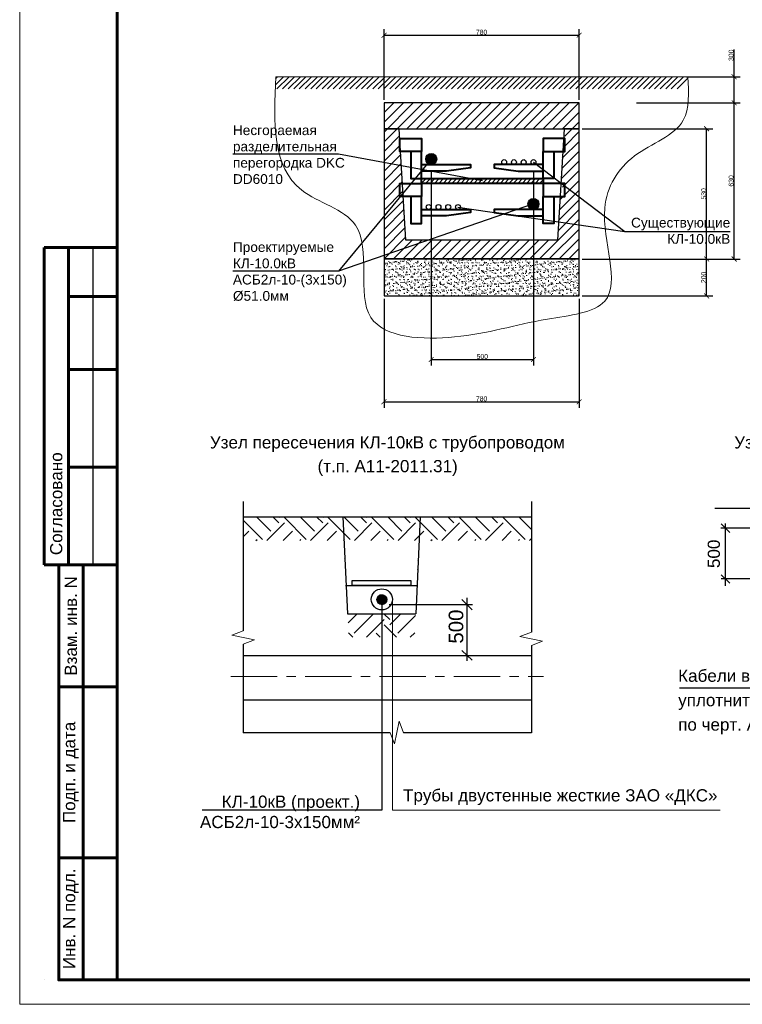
# Model space of a CAD drawing. Header units: millimetres. Extents: x 523209 to 536718, y -48289 to -47398.
# Tile 20 of 116: x 529365 to 529513, y -48289 to -48087. Entities that reach past the tile are written whole.
import ezdxf
from ezdxf import colors
from ezdxf.entities.mleader import LeaderData, LeaderLine
from ezdxf.enums import TextEntityAlignment as Align
from ezdxf.math import Vec2, Vec3

# ---------------------------------------------------------------- set-up
doc = ezdxf.new("R2010")
doc.units = ezdxf.units.MM
doc.linetypes.add('ACAD_ISO02W100', pattern=[15, 12, -3])
doc.linetypes.add('осевая', pattern=[50.8, 31.75, -6.35, 6.35, -6.35])
doc.layers.get('Defpoints').update_dxf_attribs({"color": 140})
for name, color, linetype, lineweight in [('ВК-линия контур', 132, 'Continuous', 15), ('ВК-линия основная', 1, 'Continuous', 30), ('ВК-линия толстая', 30, 'Continuous', 60), ('ВК-Текст', 1, 'Continuous', 30), ('ТОНКИЕ', 4, 'Continuous', 15), ('трасса_кабеля', 1, 'ACAD_ISO02W100', 13), ('электрика', 1, 'Continuous', 40)]:
    doc.layers.add(name, color=color, linetype=linetype, lineweight=lineweight)
doc.layers.add('ВЫНОСКИ', color=3, linetype='Continuous')
doc.styles.get("Standard").update_dxf_attribs({"font": 'arial.ttf'})
doc.dimstyles.new('ISO-25', dxfattribs={"dimtxt": 2.5, "dimasz": 2.5, "dimexe": 1.25, "dimexo": 0.625, "dimtad": 1, "dimtxsty": 'Standard', "dimcen": 2.5, "dimadec": 0, "dimazin": 0, "dimtfac": 1, "dimtmove": 0, "dimatfit": 3, "dimfxl": 1, "dimarcsym": 0})
doc.dimstyles.get("Standard").update_dxf_attribs({"dimtxt": 0.18, "dimasz": 0.18, "dimexe": 0.18, "dimexo": 0.0625, "dimgap": 0.09, "dimtad": 0, "dimtih": 1, "dimtoh": 1, "dimdec": 4, "dimzin": 0, "dimdsep": 46, "dimtxsty": 'Standard', "dimcen": 0.09, "dimadec": 0, "dimazin": 0, "dimtfac": 1, "dimtdec": 4, "dimtofl": 0, "dimtmove": 0, "dimatfit": 3, "dimfxl": 1, "dimtolj": 1, "dimtzin": 0, "dimarcsym": 0})

# ---------------------------------------------------------------- blocks, each defined once
blk = doc.blocks.new('_None')
blk = doc.blocks.new('*U71')
at = {"layer": 'ВК-линия контур', "color": 0}
for p, q in [((-420, 0), (-420, 594)), ((0, 0), (-420, 0))]:
    blk.add_line(p, q, dxfattribs=at)
at = {"layer": 'ВК-линия контур', "color": 0, "lineweight": 0}
blk.add_lwpolyline([(-415, 5), (-415, 5)], close=True, dxfattribs=at).dxf.unprotected_set("ltscale", 0)
at = {"layer": 'ВК-линия основная', "color": 0}
blk.add_lwpolyline([(-405, 155), (-405, 90)], dxfattribs=at)
at = {"layer": 'ВК-линия толстая', "color": 0}
for points in [[(-400, 5), (-400, 589), (-5, 589), (-5, 5)], [(-407, 65), (-412, 65), (-412, 90), (-407, 90)], [(-400, 65), (-407, 65), (-407, 90), (-400, 90)], [(-400, 90), (-400, 90), (-400, 90), (-400, 90)], [(-400, 90), (-400, 90), (-400, 90), (-400, 90)], [(-400, 90), (-400, 90), (-400, 90), (-400, 90)], [(-400, 90), (-400, 90), (-400, 90), (-400, 90)], [(-407, 30), (-412, 30), (-412, 65), (-407, 65)], [(-400, 30), (-407, 30), (-407, 65), (-400, 65)], [(-407, 5), (-412, 5), (-412, 30), (-407, 30)], [(-400, 5), (-407, 5), (-407, 30), (-400, 30)]]:
    blk.add_lwpolyline(points, close=True, dxfattribs=at)
for points in [[(-400, 155), (-415, 155)], [(-415, 155), (-415, 90)], [(-410, 155), (-410, 90)], [(-400, 145), (-410, 145)], [(-400, 130), (-410, 130)], [(-400, 110), (-410, 110)], [(-400, 90), (-415, 90)]]:
    blk.add_lwpolyline(points, dxfattribs=at)
at = {"layer": 'ВК-Текст', "color": 0, "rotation": 90}
for s, insert, char_height, width, attachment_point in [('\\pi2;Согласовано', (-412.5, 90), 2.5, 25, 4), ('\\pi2.5;Инв. N дубл.', (-400, 90), 0.00000417, 0.0000417, 4), ('\\pi2.5;Подп. дата', (-400, 90), 0.00000417, 0.0000583, 4), ('Взам. инв. N', (-409.5, 77.5), 2.5, 25, 5), ('Подп. и дата', (-409.5, 47.5), 2.5, 35, 5), ('Инв. N подл.', (-409.5, 17.5), 2.5, 25, 5)]:
    blk.add_mtext(s, dxfattribs=dict(at, insert=insert, char_height=char_height, width=width, attachment_point=attachment_point))
at = {"layer": 'ВК-Текст', "color": 0, "ltscale": 0.5}
blk.add_attdef('ВЕРХНИЙ_ШИФР', text='', height=0.000005, rotation=90, dxfattribs=at).set_placement((-19, 589), align=Align.MIDDLE_CENTER)
at = {"layer": 'ВК-Текст', "color": 0}
blk.add_attdef('ЛИСТ_АЛ', text='', height=2.5, dxfattribs=at).set_placement((-10, 585.5), align=Align.MIDDLE_CENTER)
at = {"layer": 'ВК-Текст', "color": 0, "flags": 12}
blk.add_attdef('ФОРМАТ_ЛИСТА', (-42, 1.56), '', height=2.5, dxfattribs=at)
blk = doc.blocks.new('_ArchTick')
at = {"color": 0, "linetype": 'ByBlock', "const_width": 0.15}
blk.add_lwpolyline([(-0.5, -0.5), (0.5, 0.5)], dxfattribs=at)
blk = doc.blocks.new('*D403')
at = {"color": 0, "lineweight": -2, "ltscale": 25, "transparency": 16777216}
for p, q in [((529439.78, -48103.39), (529439.78, -48088.93)), ((529439.78, -48090.18), (529479.78, -48090.18)), ((529479.78, -48103.39), (529479.78, -48088.93))]:
    blk.add_line(p, q, dxfattribs=at)
at = {"layer": 'Defpoints', "color": 0, "ltscale": 25, "transparency": 16777216}
for p in [(529479.78, -48090.18), (529439.78, -48104.02), (529479.78, -48104.02)]:
    blk.add_point(p, dxfattribs=at)
at = {"color": 0, "lineweight": -2, "ltscale": 25, "transparency": 16777216, "rotation": 180}
blk.add_blockref('_ArchTick', (529439.78, -48090.18), dxfattribs=at)
at = {"color": 0, "lineweight": -2, "ltscale": 25, "transparency": 16777216}
blk.add_blockref('_ArchTick', (529479.78, -48090.18), dxfattribs=at)
at = {"color": 0, "ltscale": 25, "transparency": 16777216, "insert": (529459.78, -48089.56), "char_height": 1, "attachment_point": 5}
blk.add_mtext('780', dxfattribs=at)
blk = doc.blocks.new('*D392')
at = {"color": 0, "lineweight": -2, "ltscale": 25, "transparency": 16777216}
for p, q in [((529449.45, -48118.16), (529449.45, -48157.85)), ((529470.41, -48118.16), (529470.41, -48157.85)), ((529449.45, -48156.6), (529470.41, -48156.6))]:
    blk.add_line(p, q, dxfattribs=at)
at = {"layer": 'Defpoints', "color": 0, "ltscale": 25, "transparency": 16777216}
for p in [(529449.45, -48117.54), (529470.41, -48117.54), (529470.41, -48156.6)]:
    blk.add_point(p, dxfattribs=at)
at = {"color": 0, "lineweight": -2, "ltscale": 25, "transparency": 16777216, "rotation": 180}
blk.add_blockref('_ArchTick', (529449.45, -48156.6), dxfattribs=at)
at = {"color": 0, "lineweight": -2, "ltscale": 25, "transparency": 16777216}
blk.add_blockref('_ArchTick', (529470.41, -48156.6), dxfattribs=at)
at = {"color": 0, "ltscale": 25, "transparency": 16777216, "insert": (529459.93, -48155.99), "char_height": 1, "attachment_point": 5}
blk.add_mtext('500', dxfattribs=at)
blk = doc.blocks.new('*D393')
at = {"color": 0, "lineweight": -2, "ltscale": 25, "transparency": 16777216}
for p, q in [((529439.78, -48144.2), (529439.78, -48166.52)), ((529479.78, -48144.2), (529479.78, -48166.52)), ((529439.78, -48165.27), (529479.78, -48165.27))]:
    blk.add_line(p, q, dxfattribs=at)
at = {"layer": 'Defpoints', "color": 0, "ltscale": 25, "transparency": 16777216}
for p in [(529439.78, -48143.57), (529479.78, -48143.57), (529479.78, -48165.27)]:
    blk.add_point(p, dxfattribs=at)
at = {"color": 0, "lineweight": -2, "ltscale": 25, "transparency": 16777216, "rotation": 180}
blk.add_blockref('_ArchTick', (529439.78, -48165.27), dxfattribs=at)
at = {"color": 0, "lineweight": -2, "ltscale": 25, "transparency": 16777216}
blk.add_blockref('_ArchTick', (529479.78, -48165.27), dxfattribs=at)
at = {"color": 0, "ltscale": 25, "transparency": 16777216, "insert": (529459.78, -48164.66), "char_height": 1, "attachment_point": 5}
blk.add_mtext('780', dxfattribs=at)
blk = doc.blocks.new('*D394')
at = {"color": 0, "lineweight": -2, "ltscale": 25, "transparency": 16777216}
for p, q in [((529480.41, -48136.02), (529507.15, -48136.02)), ((529505.9, -48143.57), (529505.9, -48136.02)), ((529480.41, -48143.57), (529507.15, -48143.57))]:
    blk.add_line(p, q, dxfattribs=at)
at = {"layer": 'Defpoints', "color": 0, "ltscale": 25, "transparency": 16777216}
for p in [(529479.78, -48136.02), (529505.9, -48136.02), (529479.78, -48143.57)]:
    blk.add_point(p, dxfattribs=at)
at = {"color": 0, "lineweight": -2, "ltscale": 25, "transparency": 16777216}
for p, rotation in [((529505.9, -48136.02), 90), ((529505.9, -48143.57), 270)]:
    blk.add_blockref('_ArchTick', p, dxfattribs=dict(at, rotation=rotation))
at = {"color": 0, "ltscale": 25, "transparency": 16777216, "insert": (529505.29, -48139.79), "char_height": 1, "attachment_point": 5, "rotation": 90}
blk.add_mtext('200', dxfattribs=at)
blk = doc.blocks.new('*D395')
at = {"color": 0, "lineweight": -2, "ltscale": 25, "transparency": 16777216}
for p, q in [((529480.41, -48109.35), (529507.15, -48109.35)), ((529505.9, -48136.02), (529505.9, -48109.35)), ((529480.41, -48136.02), (529507.15, -48136.02))]:
    blk.add_line(p, q, dxfattribs=at)
at = {"layer": 'Defpoints', "color": 0, "ltscale": 25, "transparency": 16777216}
for p in [(529479.78, -48109.35), (529505.9, -48109.35), (529479.78, -48136.02)]:
    blk.add_point(p, dxfattribs=at)
at = {"color": 0, "lineweight": -2, "ltscale": 25, "transparency": 16777216}
for p, rotation in [((529505.9, -48109.35), 90), ((529505.9, -48136.02), 270)]:
    blk.add_blockref('_ArchTick', p, dxfattribs=dict(at, rotation=rotation))
at = {"color": 0, "ltscale": 25, "transparency": 16777216, "insert": (529505.29, -48122.68), "char_height": 1, "attachment_point": 5, "rotation": 90}
blk.add_mtext('530', dxfattribs=at)
blk = doc.blocks.new('*D396')
at = {"color": 0, "lineweight": -2, "ltscale": 25, "transparency": 16777216}
for p, q in [((529491.54, -48104.02), (529512.79, -48104.02)), ((529511.54, -48136.02), (529511.54, -48104.02)), ((529506.52, -48136.02), (529512.79, -48136.02))]:
    blk.add_line(p, q, dxfattribs=at)
at = {"layer": 'Defpoints', "color": 0, "ltscale": 25, "transparency": 16777216}
for p in [(529490.92, -48104.02), (529511.54, -48104.02), (529505.9, -48136.02)]:
    blk.add_point(p, dxfattribs=at)
at = {"color": 0, "lineweight": -2, "ltscale": 25, "transparency": 16777216}
for p, rotation in [((529511.54, -48104.02), 90), ((529511.54, -48136.02), 270)]:
    blk.add_blockref('_ArchTick', p, dxfattribs=dict(at, rotation=rotation))
at = {"color": 0, "ltscale": 25, "transparency": 16777216, "insert": (529510.92, -48120.02), "char_height": 1, "attachment_point": 5, "rotation": 90}
blk.add_mtext('630', dxfattribs=at)
blk = doc.blocks.new('*D397')
at = {"color": 0, "lineweight": -2, "ltscale": 25, "transparency": 16777216}
for p, q in [((529511.54, -48098.68), (529511.54, -48093.08)), ((529501.77, -48098.68), (529512.79, -48098.68)), ((529511.54, -48104.02), (529511.54, -48098.68)), ((529510.42, -48104.02), (529512.79, -48104.02))]:
    blk.add_line(p, q, dxfattribs=at)
at = {"layer": 'Defpoints', "color": 0, "ltscale": 25, "transparency": 16777216}
for p in [(529501.15, -48098.68), (529511.54, -48098.68), (529509.79, -48104.02)]:
    blk.add_point(p, dxfattribs=at)
at = {"color": 0, "lineweight": -2, "ltscale": 25, "transparency": 16777216}
for p, rotation in [((529511.54, -48098.68), 90), ((529511.54, -48104.02), 270)]:
    blk.add_blockref('_ArchTick', p, dxfattribs=dict(at, rotation=rotation))
at = {"color": 0, "ltscale": 25, "transparency": 16777216, "insert": (529510.92, -48094.28), "char_height": 1, "attachment_point": 5, "rotation": 90}
blk.add_mtext('300', dxfattribs=at)

msp = doc.modelspace()

# ---------------------------------------------------------------- hatches: boundary and pattern name
at = {"lineweight": 0, "ltscale": 25}
h = msp.add_hatch(dxfattribs=at)
h.set_pattern_fill('ANSI31', color=0, scale=0.444444)
h.set_pattern_definition([(45, (294047.5697, -27285.5428), (-0.997806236, 0.997806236), [])])
h.paths.add_polyline_path([(529479.78055, -48104.01721), (529439.78055, -48104.01721), (529439.78055, -48109.35055), (529479.78055, -48109.35055)])
h.paths.add_polyline_path([(529442.89166, -48109.35055), (529439.78055, -48109.35055), (529439.78055, -48136.01721), (529479.78055, -48136.01721), (529479.78055, -48109.35055), (529476.66944, -48109.35055), (529476.58604, -48110.77838), (529476.82392, -48110.77838), (529476.82392, -48113.44504), (529476.4303, -48113.44504), (529476.01499, -48120.55615), (529476.37948, -48120.55615), (529476.37948, -48123.22282), (529475.85924, -48123.22282), (529475.3361, -48132.18018), (529444.22499, -48132.18018)])
at = {"ltscale": 150}
h = msp.add_hatch(color=0, dxfattribs=at)
h.dxf.hatch_style = 1
edge = h.paths.add_edge_path()
edge.add_arc((529449.45405, -48115.53734), 1.125, 0, 360)
at = {"ltscale": 2}
h = msp.add_hatch(dxfattribs=at)
h.set_pattern_fill('ANSI31', color=0, scale=0.2)
h.set_pattern_definition([(45, (-529355.1141, 46652.80474), (-0.44901280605, 0.44901280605), [])])
h.paths.add_polyline_path([(529472.37948, -48120.52527), (529447.48261, -48120.52527), (529447.48261, -48119.55123), (529472.37948, -48119.55123)])
at = {"ltscale": 150}
h = msp.add_hatch(color=0, dxfattribs=at)
h.dxf.hatch_style = 1
edge = h.paths.add_edge_path()
edge.add_arc((529470.40803, -48124.7336), 1.125, 0, 360)
at = {"lineweight": 0, "ltscale": 25}
h = msp.add_hatch(dxfattribs=at)
h.set_pattern_fill('AR-SAND', color=0, scale=0.022222)
h.set_pattern_definition([(37.5, (294047.5697, -27285.5428), (-0.035556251, 1.087584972), [0, -0.8579555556, 0, -0.9595555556, 0, -0.9172222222]), (7.5, (294047.5697, -27285.5428), (0.998940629, 1.592944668), [0, -0.4628444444, 0, -0.773288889, 0, -0.2963333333]), (327.5, (294046.8754, -27285.5428), (1.7577608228, 0.0031937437), [0, -0.2822222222, 0, -1.016, 0, -1.3264444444]), (317.5, (294046.8754, -27285.5428), (1.696792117, 0.495398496), [0, -0.141111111, 0, -0.6660444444, 0, -0.762])])
h.paths.add_polyline_path([(529479.78055, -48143.57277), (529479.78055, -48136.01721), (529439.78055, -48136.01721), (529439.78055, -48143.57277)])
at = {"linetype": 'Continuous', "ltscale": 0.3}
h = msp.add_hatch(dxfattribs=at)
h.set_pattern_fill('EARTH', color=0, scale=0.998364, angle=45, style=0)
h.set_pattern_definition([(45, (525965.661, -45533.6416), (-3e-15, 8.965564), [6.339611, -6.339611]), (45, (525963.98, -45531.9606), (-3e-15, 8.965564), [6.339611, -6.339611]), (45, (525962.299, -45530.2795), (-3e-15, 8.965564), [6.339611, -6.339611]), (135, (525962.299, -45529.159), (-8.965564, -3e-15), [6.339611, -6.339611]), (135, (525963.98, -45527.478), (-8.965564, -3e-15), [6.339611, -6.339611]), (135, (525965.661, -45525.797), (-8.965564, -3e-15), [6.339611, -6.339611])])
h.paths.add_polyline_path([(529447.01507, -48194.46256), (529446.27302, -48208.68272), (529446.90237, -48194.46256)])
h.paths.add_polyline_path([(529432.55332, -48213.48628), (529432.30265, -48208.68272), (529446.27302, -48208.68272), (529446.02236, -48213.48628)])
h.paths.add_polyline_path([(529431.56061, -48194.46256), (529432.30265, -48208.68272), (529431.6733, -48194.46256)])
h = msp.add_hatch(dxfattribs=at)
h.set_pattern_fill('ANSI31', color=0, scale=0.009984, style=0)
h.set_pattern_definition([(45, (525969.2055, -45373.293735), (-0.02241390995, 0.02241390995), [])])
h.paths.add_polyline_path([(529439.34112, -48204.78216, 0.401576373), (529438.3437, -48205.73727), (529439.34112, -48205.73727)])
h.paths.add_polyline_path([(529439.34112, -48204.78216), (529439.34112, -48205.73727), (529440.33855, -48205.73727, 0.401576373)])
h.paths.add_polyline_path([(529439.34112, -48205.73727), (529438.3437, -48205.73727, 0.010834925), (529438.34276, -48205.78053, 0.414213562), (529439.34112, -48206.77889)])
h.paths.add_polyline_path([(529440.33949, -48205.78053, 0.010834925), (529440.33855, -48205.73727), (529439.34112, -48205.73727), (529439.34112, -48206.77889, 0.414213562)])

# ---------------------------------------------------------------- linework, layer by layer
at = {"color": 0}
for p, q in [((529417.51143, -48100.36693), (529419.19448, -48098.68388)), ((529417.5645, -48099.09901), (529417.97963, -48098.68388)), ((529417.82028, -48101.18062), (529420.31702, -48098.68388)), ((529418.94823, -48101.18062), (529421.44497, -48098.68388)), ((529420.16309, -48101.18062), (529422.65982, -48098.68388)), ((529421.28562, -48101.18062), (529423.78235, -48098.68388)), ((529422.41357, -48101.18062), (529424.91031, -48098.68388)), ((529423.62843, -48101.18062), (529426.12516, -48098.68388)), ((529424.75096, -48101.18062), (529427.24769, -48098.68388)), ((529425.87891, -48101.18062), (529428.37564, -48098.68388)), ((529427.09376, -48101.18062), (529429.5905, -48098.68388)), ((529428.2163, -48101.18062), (529430.71303, -48098.68388)), ((529429.34425, -48101.18062), (529431.84098, -48098.68388)), ((529430.5591, -48101.18062), (529433.05584, -48098.68388)), ((529431.68164, -48101.18062), (529434.17837, -48098.68388)), ((529432.80959, -48101.18062), (529435.30632, -48098.68388)), ((529434.02444, -48101.18062), (529436.52118, -48098.68388)), ((529435.14697, -48101.18062), (529437.64371, -48098.68388)), ((529436.27493, -48101.18062), (529438.77166, -48098.68388)), ((529437.48978, -48101.18062), (529439.98652, -48098.68388)), ((529438.61231, -48101.18062), (529441.10905, -48098.68388)), ((529439.74027, -48101.18062), (529442.237, -48098.68388)), ((529440.95512, -48101.18062), (529443.45186, -48098.68388)), ((529442.07765, -48101.18062), (529444.57439, -48098.68388)), ((529443.2056, -48101.18062), (529445.70234, -48098.68388)), ((529444.42046, -48101.18062), (529446.9172, -48098.68388)), ((529445.54299, -48101.18062), (529448.03973, -48098.68388)), ((529446.67094, -48101.18062), (529449.16768, -48098.68388)), ((529447.8858, -48101.18062), (529450.38254, -48098.68388)), ((529449.00833, -48101.18062), (529451.50507, -48098.68388)), ((529450.13628, -48101.18062), (529452.63302, -48098.68388)), ((529451.35114, -48101.18062), (529453.84787, -48098.68388)), ((529452.47367, -48101.18062), (529454.97041, -48098.68388)), ((529453.60162, -48101.18062), (529456.09836, -48098.68388)), ((529454.81648, -48101.18062), (529457.31321, -48098.68388)), ((529455.93901, -48101.18062), (529458.43575, -48098.68388)), ((529457.06696, -48101.18062), (529459.5637, -48098.68388)), ((529458.28182, -48101.18062), (529460.77855, -48098.68388)), ((529459.40435, -48101.18062), (529461.90108, -48098.68388)), ((529460.5323, -48101.18062), (529463.02904, -48098.68388)), ((529461.74716, -48101.18062), (529464.24389, -48098.68388)), ((529462.86969, -48101.18062), (529465.36642, -48098.68388)), ((529463.99764, -48101.18062), (529466.49438, -48098.68388)), ((529465.2125, -48101.18062), (529467.70923, -48098.68388)), ((529466.33503, -48101.18062), (529468.83176, -48098.68388)), ((529467.46298, -48101.18062), (529469.95971, -48098.68388)), ((529468.67783, -48101.18062), (529471.17457, -48098.68388)), ((529469.80037, -48101.18062), (529472.2971, -48098.68388)), ((529470.92832, -48101.18062), (529473.42505, -48098.68388)), ((529472.14317, -48101.18062), (529474.63991, -48098.68388)), ((529473.26571, -48101.18062), (529475.76244, -48098.68388)), ((529474.39366, -48101.18062), (529476.89039, -48098.68388)), ((529475.60851, -48101.18062), (529478.10525, -48098.68388)), ((529476.73104, -48101.18062), (529479.22778, -48098.68388)), ((529477.859, -48101.18062), (529480.35573, -48098.68388)), ((529479.07385, -48101.18062), (529481.57059, -48098.68388)), ((529480.19638, -48101.18062), (529482.69312, -48098.68388)), ((529481.32434, -48101.18062), (529483.82107, -48098.68388)), ((529482.53919, -48101.18062), (529485.03593, -48098.68388)), ((529483.66172, -48101.18062), (529486.15846, -48098.68388)), ((529484.78967, -48101.18062), (529487.28641, -48098.68388)), ((529486.00453, -48101.18062), (529488.50127, -48098.68388)), ((529487.12706, -48101.18062), (529489.6238, -48098.68388)), ((529488.25501, -48101.18062), (529490.75175, -48098.68388)), ((529489.46987, -48101.18062), (529491.9666, -48098.68388)), ((529490.5924, -48101.18062), (529493.08914, -48098.68388)), ((529491.72035, -48101.18062), (529494.21709, -48098.68388)), ((529492.93521, -48101.18062), (529495.43194, -48098.68388)), ((529494.05774, -48101.18062), (529496.55448, -48098.68388)), ((529495.18569, -48101.18062), (529497.68243, -48098.68388)), ((529496.40055, -48101.18062), (529498.89728, -48098.68388)), ((529497.52308, -48101.18062), (529500.01982, -48098.68388)), ((529498.65103, -48101.18062), (529501.14777, -48098.68388)), ((529499.86589, -48101.18062), (529502.04592, -48099.00058))]:
    msp.add_line(p, q, dxfattribs=at)
at = {"color": 0, "lineweight": 0, "ltscale": 25}
msp.add_line((529502.02675, -48098.68388), (529417.5823, -48098.68388), dxfattribs=at)
at = {"color": 0, "linetype": 'Continuous', "ltscale": 0.3}
for p, q in [((529410.94362, -48185.69857), (529410.94362, -48212.20158)), ((529470.00421, -48185.69857), (529470.00421, -48212.45903)), ((529507.60758, -48187.06586), (529522.09352, -48187.06586)), ((529410.94362, -48188.85553), (529470.00421, -48188.85553)), ((529416.56307, -48191.76934), (529413.64927, -48188.85553)), ((529418.24411, -48190.08829), (529417.01135, -48188.85553)), ((529418.24411, -48188.9676), (529418.35618, -48188.85553)), ((529423.84759, -48193.45038), (529419.36481, -48188.9676)), ((529425.52864, -48191.76934), (529422.61483, -48188.85553)), ((529427.20968, -48190.08829), (529425.97692, -48188.85553)), ((529427.20968, -48188.9676), (529427.32175, -48188.85553)), ((529431.13369, -48191.77092), (529428.33037, -48188.9676)), ((529431.37413, -48188.85553), (529432.30265, -48208.68272)), ((529434.4942, -48191.76934), (529431.58039, -48188.85553)), ((529436.17524, -48190.08829), (529434.94248, -48188.85553)), ((529436.17524, -48188.9676), (529436.28731, -48188.85553)), ((529441.77872, -48193.45038), (529437.29594, -48188.9676)), ((529443.45976, -48191.76934), (529440.54596, -48188.85553)), ((529445.14081, -48190.08829), (529443.90804, -48188.85553)), ((529445.14081, -48188.9676), (529445.25287, -48188.85553)), ((529449.1202, -48191.8263), (529446.2615, -48188.9676)), ((529447.20155, -48188.85553), (529446.27302, -48208.68272)), ((529452.42533, -48191.76934), (529449.51152, -48188.85553)), ((529454.10637, -48190.08829), (529452.87361, -48188.85553)), ((529454.10637, -48188.9676), (529454.21844, -48188.85553)), ((529459.70985, -48193.45038), (529455.22707, -48188.9676)), ((529461.39089, -48191.76934), (529458.47709, -48188.85553)), ((529463.07193, -48190.08829), (529461.83917, -48188.85553)), ((529463.07193, -48188.9676), (529463.184, -48188.85553)), ((529468.67541, -48193.45038), (529464.19263, -48188.9676)), ((529470.00421, -48191.41709), (529467.44265, -48188.85553)), ((529414.88203, -48193.45038), (529410.94362, -48189.51197)), ((529415.77804, -48193.67506), (529419.36481, -48190.08829)), ((529424.74361, -48193.67506), (529428.33037, -48190.08829)), ((529433.70917, -48193.67506), (529437.29594, -48190.08829)), ((529442.67473, -48193.67506), (529446.2615, -48190.08829)), ((529451.6403, -48193.67506), (529455.22707, -48190.08829)), ((529460.60586, -48193.67506), (529464.19263, -48190.08829)), ((529515.6159, -48191.15004), (529508.83289, -48191.15004)), ((529410.94362, -48192.90601), (529412.08029, -48191.76934)), ((529413.53665, -48193.67506), (529413.76133, -48193.45038)), ((529419.14013, -48193.67506), (529421.04585, -48191.76934)), ((529422.50221, -48193.67506), (529422.7269, -48193.45038)), ((529428.10569, -48193.67506), (529430.01142, -48191.76934)), ((529432.81316, -48193.45038), (529431.13369, -48191.77092)), ((529431.46778, -48193.67506), (529431.69246, -48193.45038)), ((529437.07126, -48193.67506), (529438.97698, -48191.76934)), ((529440.43334, -48193.67506), (529440.65802, -48193.45038)), ((529446.03682, -48193.67506), (529447.94255, -48191.76934)), ((529450.74428, -48193.45038), (529449.1202, -48191.8263)), ((529449.39891, -48193.67506), (529449.62359, -48193.45038)), ((529455.00238, -48193.67506), (529456.90811, -48191.76934)), ((529458.36447, -48193.67506), (529458.58915, -48193.45038)), ((529463.96795, -48193.67506), (529465.87367, -48191.76934)), ((529467.33003, -48193.67506), (529467.55472, -48193.45038)), ((529469.57143, -48193.67506), (529470.00421, -48193.24228)), ((529431.90861, -48202.89029), (529446.66707, -48202.89029)), ((529431.97247, -48202.99815), (529431.97938, -48202.99124)), ((529433.27463, -48201.88139), (529445.255, -48201.88139)), ((529433.27463, -48202.87975), (529433.27463, -48201.88139)), ((529445.255, -48202.87975), (529433.27463, -48202.87975)), ((529445.255, -48201.88139), (529445.255, -48202.87975)), ((529555.37419, -48201.56671), (529508.85467, -48201.56671)), ((529456.7936, -48218.34181), (529456.7936, -48205.42649)), ((529440.80609, -48206.80866), (529457.91684, -48206.80866)), ((529432.30265, -48208.68272), (529446.27302, -48208.68272)), ((529410.94362, -48217.21537), (529470.00421, -48217.21537))]:
    msp.add_line(p, q, dxfattribs=at)
at = {"color": 0, "linetype": 'Continuous'}
for p, q in [((529510.67359, -48192.03428), (529508.90511, -48190.2658)), ((529509.78935, -48202.95202), (529509.78935, -48190.22584)), ((529510.67359, -48202.45095), (529508.90511, -48200.68246)), ((529500.30595, -48223.84716), (529529.45835, -48223.84716))]:
    msp.add_line(p, q, dxfattribs=at)
at = {"linetype": 'Continuous', "ltscale": 0.3}
for p, q in [((529410.94362, -48214.90847), (529410.94362, -48233.08632)), ((529470.00421, -48215.16592), (529470.00421, -48233.08632)), ((529410.94362, -48226.30129), (529470.00421, -48226.30129)), ((529441.06818, -48233.08632), (529410.94362, -48233.08632)), ((529470.00421, -48233.08632), (529443.77506, -48233.08632))]:
    msp.add_line(p, q, dxfattribs=at)
at = {"color": 0, "ltscale": 25}
for points in [[(529439.78055, -48104.01721), (529439.78055, -48109.35055), (529479.78055, -48109.35055), (529479.78055, -48104.01721), (529439.78055, -48104.01721)], [(529442.89166, -48109.35055), (529439.78055, -48109.35055), (529439.78055, -48136.01721), (529479.78055, -48136.01721), (529479.78055, -48109.35055), (529476.66944, -48109.35055), (529475.3361, -48132.18018), (529444.22499, -48132.18018), (529442.89166, -48109.35055)], [(529439.78055, -48136.01721), (529439.78055, -48143.57277), (529479.78055, -48143.57277), (529479.78055, -48136.01721), (529439.78055, -48136.01721)]]:
    msp.add_lwpolyline(points, dxfattribs=at)
at = {"color": 0, "lineweight": 40, "ltscale": 25}
for points in [[(529447.48261, -48113.99568), (529443.03816, -48113.99568), (529443.03816, -48111.32901), (529447.48261, -48111.32901), (529447.48261, -48113.99568)], [(529472.37948, -48113.99568), (529476.82392, -48113.99568), (529476.82392, -48111.32901), (529472.37948, -48111.32901), (529472.37948, -48113.99568)], [(529447.48261, -48116.66234), (529447.48261, -48113.99568), (529445.26038, -48113.99568), (529445.26038, -48119.55123), (529447.48261, -48119.55123), (529447.48261, -48117.99568)], [(529472.37948, -48116.66234), (529472.37948, -48113.99568), (529474.6017, -48113.99568), (529474.6017, -48119.55123), (529472.37948, -48119.55123), (529472.37948, -48117.99568)], [(529452.59372, -48117.99568), (529447.48261, -48117.99568), (529447.48261, -48116.66234), (529457.48261, -48116.66234), (529457.48261, -48117.32901), (529452.59372, -48117.99568)], [(529467.26837, -48117.99568), (529472.37948, -48117.99568), (529472.37948, -48116.66234), (529462.37948, -48116.66234), (529462.37948, -48117.32901), (529467.26837, -48117.99568)], [(529447.48261, -48123.19194), (529443.03816, -48123.19194), (529443.03816, -48120.52527), (529447.48261, -48120.52527), (529447.48261, -48123.19194)], [(529472.37948, -48120.52527), (529447.48261, -48120.52527), (529447.48261, -48119.55123), (529472.37948, -48119.55123), (529472.37948, -48120.52527)], [(529472.37948, -48123.19194), (529476.82392, -48123.19194), (529476.82392, -48120.52527), (529472.37948, -48120.52527), (529472.37948, -48123.19194)], [(529447.48261, -48125.8586), (529447.48261, -48123.19194), (529445.26038, -48123.19194), (529445.26038, -48128.74749), (529447.48261, -48128.74749), (529447.48261, -48127.19194)], [(529472.37948, -48125.8586), (529472.37948, -48123.19194), (529474.6017, -48123.19194), (529474.6017, -48128.74749), (529472.37948, -48128.74749), (529472.37948, -48127.19194)], [(529452.59372, -48127.19194), (529447.48261, -48127.19194), (529447.48261, -48125.8586), (529457.48261, -48125.8586), (529457.48261, -48126.52527), (529452.59372, -48127.19194)], [(529467.26837, -48127.19194), (529472.37948, -48127.19194), (529472.37948, -48125.8586), (529462.37948, -48125.8586), (529462.37948, -48126.52527), (529467.26837, -48127.19194)]]:
    msp.add_lwpolyline(points, dxfattribs=at)
at = {"color": 0, "lineweight": 30}
for centre, radius in [((529449.45405, -48115.53734), 1.125), ((529464.40803, -48116.16234), 0.5), ((529466.40803, -48116.16234), 0.5), ((529468.40803, -48116.16234), 0.5), ((529470.40803, -48116.16234), 0.5), ((529448.94178, -48125.3586), 0.5), ((529450.94178, -48125.3586), 0.5), ((529452.94178, -48125.3586), 0.5), ((529454.94178, -48125.3586), 0.5), ((529470.40803, -48124.7336), 1.125)]:
    msp.add_circle(centre, radius, dxfattribs=at)
at = {"color": 0, "linetype": 'Continuous', "ltscale": 0.3}
for centre, radius in [((529439.33639, -48205.74439), 2.16972), ((529439.34112, -48205.78053), 0.99836)]:
    msp.add_circle(centre, radius, dxfattribs=at)
at = {"color": 0, "lineweight": 0, "ltscale": 25}
msp.add_spline([(529417.5823, -48098.68388), (529422.9051, -48121.91116), (529433.92942, -48129.08214), (529437.07956, -48147.96941), (529454.2272, -48151.99294), (529473.30031, -48148.31984), (529485.02544, -48144.64675), (529485.02544, -48125.58426), (529491.14876, -48114.9154), (529501.12303, -48107.57049), (529502.02675, -48098.68388)], degree=3, dxfattribs=at)
at = {"layer": 'ВЫНОСКИ', "color": 0, "linetype": 'Continuous', "ltscale": 0.05}
for p, q in [((529457.85295, -48207.86802), (529455.73424, -48205.74931)), ((529457.84203, -48218.2268), (529455.72332, -48216.18322))]:
    msp.add_line(p, q, dxfattribs=at)
at = {"layer": 'ТОНКИЕ', "color": 7, "linetype": 'Continuous', "ltscale": 100}
for p, q in [((529441.50611, -48248.93093), (529441.50315, -48205.63098)), ((529441.94277, -48235.34718), (529442.90929, -48230.71859)), ((529442.90929, -48230.71859), (529443.77506, -48233.08632)), ((529441.06818, -48233.08632), (529441.94277, -48235.34718)), ((529441.50611, -48248.93093), (529508.66793, -48248.93093))]:
    msp.add_line(p, q, dxfattribs=at)
at = {"layer": 'ТОНКИЕ', "color": 0, "linetype": 'Continuous', "ltscale": 100}
for p, q in [((529408.57589, -48213.06735), (529410.94362, -48212.20158)), ((529413.20449, -48214.03387), (529408.57589, -48213.06735)), ((529467.63648, -48213.3248), (529470.00421, -48212.45903)), ((529472.26507, -48214.29133), (529467.63648, -48213.3248)), ((529410.94362, -48214.90847), (529413.20449, -48214.03387)), ((529470.00421, -48215.16592), (529472.26507, -48214.29133))]:
    msp.add_line(p, q, dxfattribs=at)
at = {"layer": 'трасса_кабеля', "color": 0, "linetype": 'осевая', "ltscale": 0.3}
msp.add_line((529408.35871, -48221.57149), (529472.44969, -48221.57149), dxfattribs=at)

# ---------------------------------------------------------------- block references
msp.add_blockref('*U71', (529785.11413, -48288.68774))

# ---------------------------------------------------------------- texts
at = {"color": 0, "linetype": 'Continuous'}
for height, p in [(2.5, (529508.61922, -48199.3281)), (2.995092, (529456.02596, -48214.81001))]:
    msp.add_text('500', height=height, rotation=90, dxfattribs=at).set_placement(p)
msp.add_text('Кабели в трубах  ', height=2.5, dxfattribs=at).set_placement((529500.06553, -48222.62891))
at = {"color": 7, "linetype": 'Continuous'}
for s, p in [('уплотнить с двух сторон ', (529500.06553, -48227.62891)), ('по черт. А11-2011.43, вариант 1.', (529500.06553, -48232.62891)), ('Трубы двустенные жесткие ЗАО «ДКС»', (529443.6798, -48247.12743))]:
    msp.add_text(s, height=2.5, dxfattribs=at).set_placement(p)
at = {"color": 0, "char_height": 2, "width": 29.4568485}
for s, insert, attachment_point in [('Несгораемая разделительная перегородка DKC\\PDD6010', (529408.81809, -48114.65354), 4), ('Существующие\\PКЛ-10.0кВ', (529510.743, -48130.25155), 6), ('Проектируемые\\PКЛ-10.0кВ\\PАСБ2л-10-(3х150)\\P%%C51.0мм', (529408.81809, -48138.61401), 4)]:
    msp.add_mtext(s, dxfattribs=dict(at, insert=insert, attachment_point=attachment_point))
at = {"layer": 'ВЫНОСКИ', "color": 0, "linetype": 'Continuous'}
for s, p in [('Узел пересечения КЛ-10кВ с трубопроводом', (529440.47391, -48173.57252)), ('Узел пересечения КЛ-10кВ с существующим проходным каналом', (529564.89786, -48173.57252)), ('(т.п. А11-2011.31)', (529440.52492, -48178.44577))]:
    msp.add_text(s, height=2.5, dxfattribs=at).set_placement(p, align=Align.MIDDLE_CENTER)

# ---------------------------------------------------------------- dimensions: what is measured, and where the dimension line sits
at = {"color": 0, "ltscale": 25}
for base, p1, p2, text, picture, middle in [((529479.78055, -48090.17523), (529439.78055, -48104.01721), (529479.78055, -48104.01721), '780', '*D403', (529459.78055, -48089.56466)), ((529470.40803, -48156.6008), (529449.45405, -48117.53734), (529470.40803, -48117.53734), '500', '*D392', (529459.93104, -48155.99022)), ((529479.78055, -48165.26987), (529439.78055, -48143.57277), (529479.78055, -48143.57277), '780', '*D393', (529459.78055, -48164.6593))]:
    dim = msp.add_linear_dim(base=base, p1=p1, p2=p2, text=text, dimstyle='ISO-25', override={"dimtxt": 1, "dimasz": 1, "dimgap": 0.1, "dimblk1": 'ArchTick', "dimblk2": 'ArchTick', "dimsah": 1}, dxfattribs=at)
    dim.commit()
    dim.dimension.update_dxf_attribs({"geometry": picture, "text_midpoint": middle})
dim = msp.add_linear_dim(base=(529511.53591, -48098.68388), p1=(529509.79359, -48104.01721), p2=(529501.14777, -48098.68388), angle=90, text='300', dimstyle='ISO-25', override={"dimtxt": 1, "dimasz": 1, "dimgap": 0.1, "dimblk1": 'ArchTick', "dimblk2": 'ArchTick', "dimsah": 1}, dxfattribs=at)
dim.commit()
dim.dimension.update_dxf_attribs({"geometry": '*D397', "text_midpoint": (529511.53591, -48094.27856), "dimtype": 160})
for base, p1, p2, text, picture, middle in [((529511.53591, -48104.01721), (529505.89872, -48136.01721), (529490.91564, -48104.01721), '630', '*D396', (529510.925, -48120.01721)), ((529505.89872, -48109.35055), (529479.78055, -48136.01721), (529479.78055, -48109.35055), '530', '*D395', (529505.28781, -48122.68388)), ((529505.89872, -48136.01721), (529479.78055, -48143.57277), (529479.78055, -48136.01721), '200', '*D394', (529505.28815, -48139.79499))]:
    dim = msp.add_linear_dim(base=base, p1=p1, p2=p2, angle=90, text=text, dimstyle='ISO-25', override={"dimtxt": 1, "dimasz": 1, "dimgap": 0.1, "dimblk1": 'ArchTick', "dimblk2": 'ArchTick', "dimsah": 1}, dxfattribs=at)
    dim.commit()
    dim.dimension.update_dxf_attribs({"geometry": picture, "text_midpoint": middle})

# ---------------------------------------------------------------- leaders
at = {"color": 0}
for points in [[(529459.93104, -48120.03825), (529430.44342, -48114.52294), (529408.81809, -48114.52294)], [(529449.45405, -48115.53734), (529430.44342, -48138.4834), (529408.81809, -48138.4834)], [(529470.40803, -48116.16234), (529489.11768, -48130.36335), (529510.743, -48130.36335)], [(529470.40803, -48124.7336), (529430.44342, -48138.4834), (529408.81809, -48138.4834)], [(529454.94178, -48125.43077), (529489.11768, -48130.36335), (529510.743, -48130.36335)]]:
    msp.add_leader(points, dimstyle='Standard', override={"dimtxt": 2.5, "dimasz": 250, "dimexe": 1.25, "dimexo": 0.625, "dimgap": 0.625, "dimtad": 0, "dimtih": 0, "dimtoh": 0, "dimzin": 8, "dimlunit": 6, "dimtxsty": 'Standard', "dimcen": 2.5, "dimtofl": 1, "dimldrblk": 'None'}, dxfattribs=at)
at = {"layer": 'электрика', "color": 7, "lineweight": 0, "ltscale": 100}
ml = msp.add_multileader_mtext('Standard', dxfattribs=at)
ml.set_content('КЛ-10кВ (проект.) {\\A1;АСБ2л-10-3х150мм²}', color=7)
ml.set_leader_properties()
ml.set_arrow_properties(name='NONE')
ml.build(insert=Vec2(0, 0))
ml.multileader.update_dxf_attribs({"text_left_attachment_type": 6, "text_right_attachment_type": 6, "arrow_head_size": 2})
ctx = ml.context
ctx.base_point, ctx.char_height, ctx.arrow_head_size, ctx.landing_gap_size, ctx.plane_origin = Vec3(529402.09126, -48248.93093), 2.5, 2, 0.02, Vec3(529449.58249, -48249.70385)
ctx.left_attachment, ctx.right_attachment, ctx.text_align_type = 6, 6, 2
notes = []
notes.append((ctx, [(0, (1, 1, 0), (529439.34112, -48248.93093), (-1, 0), 4.45236, [(0, [(529439.34112, -48206.81641)], 0, [])])]))
ctx.mtext.insert, ctx.mtext.width, ctx.mtext.alignment, ctx.mtext.flow_direction = Vec3(529434.86876, -48245.93093), 32.0300645, 3, 5
for ctx, leaders in notes:
    for number, flags, end, landing, length, lines in leaders:
        leader = LeaderData()
        leader.index, (leader.has_last_leader_line, leader.has_dogleg_vector, leader.attachment_direction) = number, flags
        leader.last_leader_point, leader.dogleg_vector, leader.dogleg_length = Vec3(end), Vec3(landing), length
        for number, points, colour, breaks in lines:
            line = LeaderLine()
            line.index, line.vertices, line.color, line.breaks = number, Vec3.list(points), colors.encode_raw_color(colour), breaks
            leader.lines.append(line)
        ctx.leaders.append(leader)

doc.saveas('drawing.dxf')
